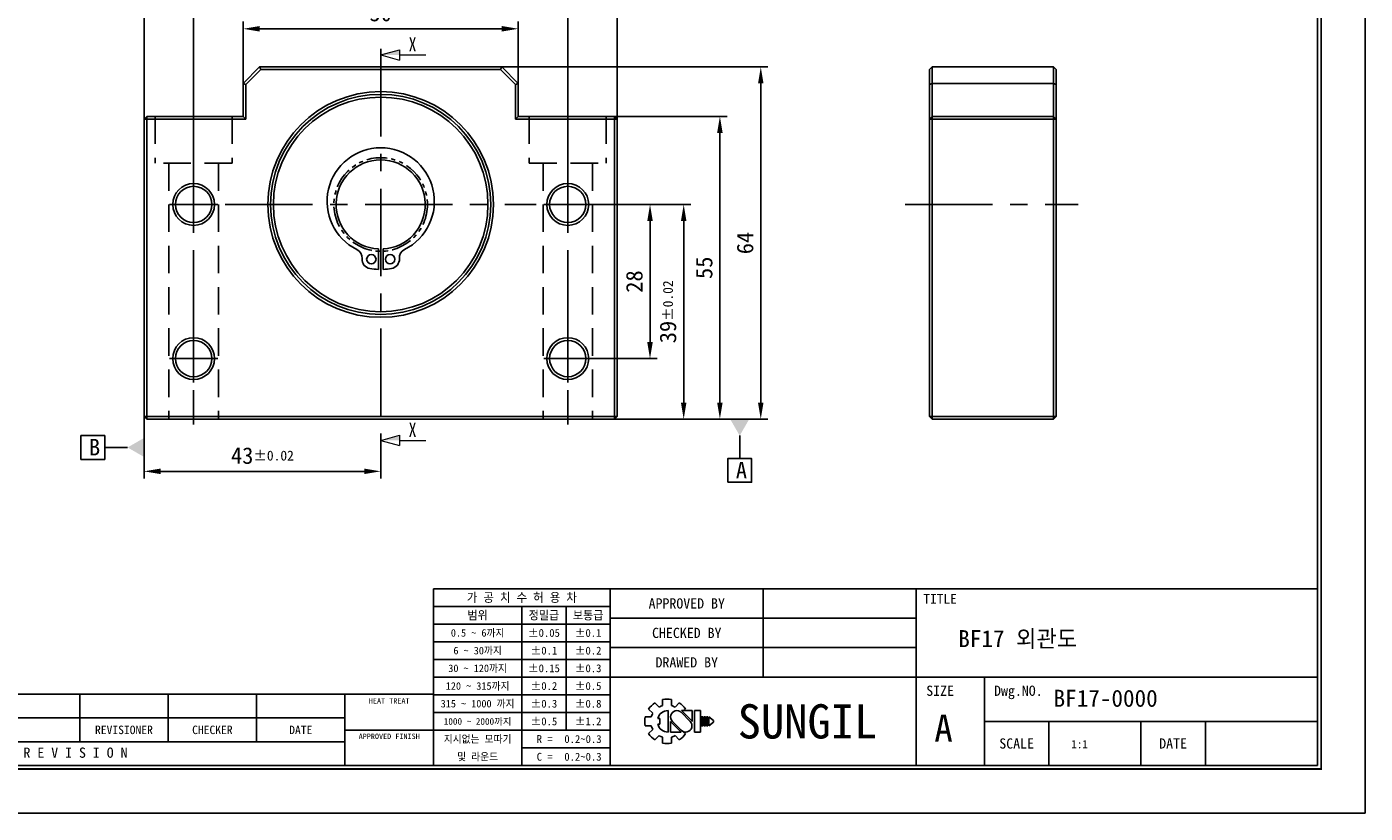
# Model space of a CAD drawing. Header units: millimetres. Extents: x 0 to 367, y 0 to 260.
# Tile 2 of 3: x 124 to 367, y 0 to 143. Entities that reach past the tile are written whole.
import ezdxf
from ezdxf.enums import TextEntityAlignment as Align

# ---------------------------------------------------------------- set-up
doc = ezdxf.new("R2010")
doc.units = ezdxf.units.MM
for name, pattern in [('CENTER', [50.8, 31.75, -6.35, 6.35, -6.35]), ('DASHED', [0.75, 0.5, -0.25]), ('PHANTOM', [2.5, 1.25, -0.25, 0.25, -0.25, 0.25, -0.25])]:
    doc.linetypes.add(name, pattern=pattern)
doc.layers.get('0').update_dxf_attribs({"linetype": 'CONTINUOUS'})
doc.layers.get('DEFPOINTS').update_dxf_attribs({"linetype": 'CONTINUOUS'})
for name, color, linetype in [('center', 1, 'CENTER'), ('hidden', 2, 'DASHED'), ('L1', 7, 'CONTINUOUS'), ('OUTLINE', 7, 'CONTINUOUS'), ('phantom', 6, 'PHANTOM')]:
    doc.layers.add(name, color=color, linetype=linetype)
doc.dimstyles.get("Standard").update_dxf_attribs({"dimtxt": 3, "dimasz": 3, "dimexe": 1.3, "dimexo": 0, "dimgap": 1.3, "dimtad": 1, "dimdec": 3, "dimzin": 11, "dimdsep": 46, "dimtxsty": 'Standard', "dimcen": 0, "dimclrd": 5, "dimclre": 5, "dimclrt": 3, "dimadec": 0, "dimazin": 0, "dimtfac": 0.6, "dimtdec": 3, "dimtmove": 0, "dimatfit": 3, "dimfxl": 0, "dimtolj": 1, "dimtzin": 11, "dimarcsym": 0})

# ---------------------------------------------------------------- blocks, each defined once
blk = doc.blocks.new('표제란')
at = {"layer": 'L1', "color": 0}
for p, q in [((297, 0), (297, 210)), ((0, 0), (297, 0))]:
    blk.add_line(p, q, dxfattribs=at)
at = {"layer": 'L1'}
for p, q in [((290, 33), (160, 33)), ((160, 33), (160, 7)), ((186, 33), (186, 7)), ((208.5, 33), (208.5, 20)), ((231, 33), (231, 7)), ((186, 30.4), (160, 30.4)), ((173, 30.4), (173, 7)), ((179.5, 30.4), (179.5, 12.2)), ((186, 27.8), (160, 27.8)), ((231, 28.67), (186, 28.67)), ((186, 25.2), (160, 25.2)), ((231, 24.33), (186, 24.33)), ((186, 22.6), (160, 22.6)), ((186, 20), (160, 20)), ((290, 20), (186, 20)), ((241, 20), (241, 7)), ((160, 17.5), (62, 17.5)), ((108, 17.5), (108, 10.5)), ((121, 17.5), (121, 10.5)), ((134, 17.5), (134, 10.5)), ((147, 17.5), (147, 7)), ((186, 17.4), (160, 17.4)), ((192.55, 16.22), (193.17, 15.6)), ((193.7, 16.69), (193.7, 15.81)), ((195, 16.69), (195, 15.81)), ((195.52, 15.6), (196.14, 16.22)), ((147, 14), (62, 14)), ((186, 14.8), (160, 14.8)), ((191.15, 14.15), (192.03, 14.15)), ((191.15, 14.15), (192.03, 14.15)), ((191.63, 15.3), (192.25, 14.68)), ((192.98, 13.93), (193.28, 13.93)), ((193.28, 13.93), (193.28, 13.07)), ((194.5, 15.08), (194.5, 11.92)), ((197.74, 13.5), (196.41, 14.83)), ((198.02, 13.53), (196.47, 15.08)), ((196.47, 15.08), (198.02, 15.08)), ((196.84, 15.08), (197.06, 15.3)), ((198.02, 15.08), (198.02, 13.5)), ((198.39, 15.08), (198.39, 11.92)), ((198.39, 15.08), (199.26, 15.08)), ((199.26, 15.08), (199.26, 11.92)), ((199.41, 14.15), (199.41, 12.85)), ((199.41, 14.15), (199.62, 14.15)), ((199.62, 14.15), (199.62, 12.85)), ((199.78, 14.15), (199.78, 12.85)), ((199.78, 14.15), (199.99, 14.15)), ((199.99, 14.15), (199.99, 12.85)), ((200.14, 14.15), (200.14, 12.85)), ((200.14, 14.15), (200.36, 14.15)), ((200.36, 14.15), (200.36, 12.85)), ((200.51, 14.15), (200.51, 12.85)), ((200.51, 14.15), (201.16, 13.61)), ((147, 12.2), (160, 12.2)), ((186, 12.2), (160, 12.2)), ((191.15, 12.85), (192.03, 12.85)), ((191.63, 11.7), (192.25, 12.32)), ((192.98, 13.07), (193.28, 13.07)), ((194.86, 13.5), (194.86, 11.92)), ((194.86, 13.47), (196.42, 11.92)), ((194.86, 11.92), (196.42, 11.92)), ((195.14, 13.5), (196.47, 12.17)), ((196.79, 11.98), (197.06, 11.7)), ((198.39, 11.92), (199.26, 11.92)), ((199.41, 12.85), (199.62, 12.85)), ((199.78, 12.85), (199.99, 12.85)), ((200.14, 12.85), (200.36, 12.85)), ((201.16, 13.39), (200.51, 12.85)), ((201.16, 13.61), (201.16, 13.5)), ((201.16, 13.61), (201.16, 13.39)), ((201.16, 13.5), (201.16, 13.39)), ((290, 13.5), (241, 13.5)), ((250.5, 13.5), (250.5, 7)), ((264, 13.5), (264, 7)), ((273.5, 13.5), (273.5, 7)), ((147, 10.5), (62, 10.5)), ((192.55, 10.78), (193.17, 11.4)), ((193.7, 11.19), (193.7, 10.31)), ((195, 11.19), (195, 10.31)), ((195.52, 11.4), (196.14, 10.78)), ((186, 9.6), (173, 9.6))]:
    blk.add_line(p, q, dxfattribs=at)
at = {"layer": 'L1', "const_width": 0.25}
blk.add_lwpolyline([(290.5, 6.5), (290.5, 203.5), (10, 203.5), (10, 6.5)], close=True, dxfattribs=at)
at = {"layer": 'L1'}
blk.add_lwpolyline([(290, 7), (290, 203), (10.5, 203), (10.5, 7)], close=True, dxfattribs=at)
for centre, radius, start, end in [((194.35, 13.5), 3.26, 123.4943, 146.5057), ((194.35, 13.5), 2.4, 105.6872, 119.3128), ((194.35, 13.5), 3.26, 78.4943, 101.5057), ((194.35, 13.5), 2.4, 60.6872, 74.3128), ((194.35, 13.5), 3.26, 33.4943, 56.5057), ((194.35, 13.5), 3.26, 168.4943, 191.5057), ((194.35, 13.5), 2.4, 150.6872, 164.3128), ((194.5, 13.5), 1.58, 90, 164.0671), ((195.78, 14.16), 0.919, 43.2202, 225.8282), ((194.35, 13.5), 2.4, 195.6872, 209.3128), ((194.5, 13.5), 1.58, 195.9329, 270), ((197.1, 12.84), 0.919, 223.2202, 45.8282), ((194.35, 13.5), 3.26, 213.4943, 236.5057), ((194.35, 13.5), 2.4, 240.6872, 254.3128), ((194.35, 13.5), 3.26, 258.4943, 281.5057), ((194.35, 13.5), 2.4, 285.6872, 299.3128), ((194.35, 13.5), 3.26, 303.4943, 326.5057)]:
    blk.add_arc(centre, radius, start, end, dxfattribs=at)
for p in [(208.5, 28.67), (208.5, 24.33)]:
    blk.add_point(p, dxfattribs=at)
for s, height, p in [('가 공 치 수 허 용 차', 1.3, (173, 31.7)), ('APPROVED BY', 1.5, (197.25, 30.83)), ('TITLE', 1.444, (234.5, 31.5)), ('범위', 1.25, (166.5, 29.1)), ('정밀급', 1.25, (176.25, 29.1)), ('보통급', 1.25, (182.75, 29.1)), ('0.5 ~ 6까지', 1.1, (166.5, 26.5)), ('%%P0.05', 1.15, (176.25, 26.5)), ('%%P0.1', 1.15, (182.75, 26.5)), ('CHECKED BY', 1.5, (197.25, 26.5)), ('6 ~ 30까지', 1.1, (166.5, 23.9)), ('%%P0.1', 1.15, (176.25, 23.9)), ('%%P0.2', 1.15, (182.75, 23.9)), ('30 ~ 120까지', 1.1, (166.5, 21.3)), ('%%P0.15', 1.15, (176.25, 21.3)), ('%%P0.3', 1.15, (182.75, 21.3)), ('DRAWED BY', 1.5, (197.25, 22.17)), ('120 ~ 315까지', 1.1, (166.5, 18.7)), ('%%P0.2', 1.15, (176.25, 18.7)), ('%%P0.5', 1.15, (182.75, 18.7)), ('SIZE', 1.5, (234.5, 18)), ('Dwg.NO.', 1.5, (246, 18)), ('HEAT TREAT', 0.8, (153.5, 16.5)), ('315 ~ 1000 까지', 1.1, (166.5, 16.1)), ('%%P0.3', 1.15, (176.25, 16.1)), ('%%P0.8', 1.15, (182.75, 16.1)), ('SUNGIL', 5.032, (215, 13.5)), ('1000 ~ 2000까지', 0.99, (166.5, 13.49)), ('%%P0.5', 1.15, (176.25, 13.5)), ('%%P1.2', 1.15, (182.75, 13.5)), ('A', 4, (235, 12.5)), ('REVISIONER', 1.25, (114.5, 12.25)), ('CHECKER', 1.25, (127.5, 12.25)), ('DATE', 1.25, (140.5, 12.25)), ('APPROVED FINISH', 0.8, (153.5, 11.3)), ('지시없는 모따기', 1.1, (166.5, 10.9)), ('R = ', 1.15, (176.75, 10.9)), ('SCALE', 1.5, (245.75, 10.25)), ('DATE', 1.5, (268.75, 10.25)), ('R E V I S I O N', 1.5, (107.38, 8.9)), ('및 라운드', 1.1, (166.5, 8.3)), ('C = ', 1.15, (176.75, 8.3))]:
    blk.add_text(s, height=height, dxfattribs=at).set_placement(p, align=Align.MIDDLE_CENTER)
for tag, p in [('필렛', (179.25, 10.9)), ('모따기', (179.25, 8.3))]:
    blk.add_attdef(tag, text='', height=1.15, dxfattribs=at).set_placement(p, align=Align.MIDDLE_LEFT)
at = {"layer": 'OUTLINE', "ltscale": 0.5}
for tag, p, height in [('TITLE', (237.17, 24.41), 2.5), ('도번', (251.18, 15.64), 2.5), ('SCALE', (253.78, 9.55), 1.2), ('DATE', (277.02, 9.51), 1.2)]:
    blk.add_attdef(tag, p, '', height=height, dxfattribs=at)
blk = doc.blocks.new('*D5')
at = {"layer": 'DEFPOINTS', "color": 0}
for p in [(163.21, 142.51), (163.21, 132.59), (213.21, 132.59)]:
    blk.add_point(p, dxfattribs=at)
at = {"layer": 'OUTLINE', "color": 5, "lineweight": -2}
for p, q in [((163.21, 132.59), (163.21, 143.81)), ((213.21, 132.59), (213.21, 143.81)), ((210.21, 142.51), (166.21, 142.51))]:
    blk.add_line(p, q, dxfattribs=at)
at = {"layer": 'OUTLINE', "color": 5}
for points in [[(166.21, 143.01), (166.21, 142.01), (163.21, 142.51)], [(210.21, 143.01), (210.21, 142.01), (213.21, 142.51)]]:
    blk.add_solid(points, dxfattribs=at)
at = {"layer": 'OUTLINE', "color": 3, "insert": (188.21, 145.35), "char_height": 3, "attachment_point": 5}
blk.add_mtext('\\A1;50', dxfattribs=at)
blk = doc.blocks.new('*D6')
at = {"layer": 'DEFPOINTS', "color": 0}
for p in [(222.21, 148.69), (154.21, 127.67), (222.21, 127.67)]:
    blk.add_point(p, dxfattribs=at)
at = {"layer": 'OUTLINE', "color": 5, "lineweight": -2}
for p, q in [((154.21, 127.67), (154.21, 149.99)), ((157.21, 148.69), (219.21, 148.69)), ((222.21, 127.67), (222.21, 149.99))]:
    blk.add_line(p, q, dxfattribs=at)
at = {"layer": 'OUTLINE', "color": 5}
for points in [[(157.21, 149.19), (157.21, 148.19), (154.21, 148.69)], [(219.21, 149.19), (219.21, 148.19), (222.21, 148.69)]]:
    blk.add_solid(points, dxfattribs=at)
at = {"layer": 'OUTLINE', "color": 3, "insert": (188.21, 151.53), "char_height": 3, "attachment_point": 5}
blk.add_mtext('\\A1;68', dxfattribs=at)
blk = doc.blocks.new('*D7')
at = {"layer": 'DEFPOINTS', "color": 0}
for p in [(231.21, 154.57), (145.21, 126.09), (231.21, 126.09)]:
    blk.add_point(p, dxfattribs=at)
at = {"layer": 'OUTLINE', "color": 5, "lineweight": -2}
for p, q in [((145.21, 126.09), (145.21, 155.87)), ((231.21, 126.09), (231.21, 155.87)), ((148.21, 154.57), (228.21, 154.57))]:
    blk.add_line(p, q, dxfattribs=at)
at = {"layer": 'OUTLINE', "color": 5}
for points in [[(148.21, 155.07), (148.21, 154.07), (145.21, 154.57)], [(228.21, 155.07), (228.21, 154.07), (231.21, 154.57)]]:
    blk.add_solid(points, dxfattribs=at)
at = {"layer": 'OUTLINE', "color": 3, "insert": (188.21, 157.41), "char_height": 3, "attachment_point": 5}
blk.add_mtext('\\A1;86', dxfattribs=at)
blk = doc.blocks.new('*D8')
at = {"layer": 'DEFPOINTS', "color": 0}
for p in [(226.58, 110.59), (226.58, 82.59), (237.16, 82.59)]:
    blk.add_point(p, dxfattribs=at)
at = {"layer": 'OUTLINE', "color": 5, "lineweight": -2}
for p, q in [((226.58, 110.59), (238.46, 110.59)), ((237.16, 107.59), (237.16, 85.59)), ((226.58, 82.59), (238.46, 82.59))]:
    blk.add_line(p, q, dxfattribs=at)
at = {"layer": 'OUTLINE', "color": 5}
for points in [[(236.66, 107.59), (237.66, 107.59), (237.16, 110.59)], [(236.66, 85.59), (237.66, 85.59), (237.16, 82.59)]]:
    blk.add_solid(points, dxfattribs=at)
at = {"layer": 'OUTLINE', "color": 3, "insert": (234.32, 96.59), "char_height": 3, "attachment_point": 5, "rotation": 90}
blk.add_mtext('\\A1;28', dxfattribs=at)
blk = doc.blocks.new('*D9')
at = {"layer": 'DEFPOINTS', "color": 0}
for p in [(226.58, 110.59), (230.71, 71.59), (243.28, 71.59)]:
    blk.add_point(p, dxfattribs=at)
at = {"layer": 'OUTLINE', "color": 5, "lineweight": -2}
for p, q in [((226.58, 110.59), (244.58, 110.59)), ((243.28, 107.59), (243.28, 74.59)), ((230.71, 71.59), (244.58, 71.59))]:
    blk.add_line(p, q, dxfattribs=at)
at = {"layer": 'OUTLINE', "color": 5}
for points in [[(242.78, 107.59), (243.78, 107.59), (243.28, 110.59)], [(242.78, 74.59), (243.78, 74.59), (243.28, 71.59)]]:
    blk.add_solid(points, dxfattribs=at)
at = {"layer": 'OUTLINE', "color": 3, "insert": (240.44, 91.09), "char_height": 3, "attachment_point": 5, "rotation": 90}
blk.add_mtext('\\A1;39{\\H1.800000;±0.02}', dxfattribs=at)
blk = doc.blocks.new('*D10')
at = {"layer": 'DEFPOINTS', "color": 0}
for p in [(230.71, 126.59), (249.86, 126.59), (230.71, 71.59)]:
    blk.add_point(p, dxfattribs=at)
at = {"layer": 'OUTLINE', "color": 5, "lineweight": -2}
for p, q in [((230.71, 126.59), (251.16, 126.59)), ((249.86, 74.59), (249.86, 123.59)), ((230.71, 71.59), (251.16, 71.59))]:
    blk.add_line(p, q, dxfattribs=at)
at = {"layer": 'OUTLINE', "color": 5}
for points in [[(249.36, 123.59), (250.36, 123.59), (249.86, 126.59)], [(249.36, 74.59), (250.36, 74.59), (249.86, 71.59)]]:
    blk.add_solid(points, dxfattribs=at)
at = {"layer": 'OUTLINE', "color": 3, "insert": (247.02, 99.09), "char_height": 3, "attachment_point": 5, "rotation": 90}
blk.add_mtext('\\A1;55', dxfattribs=at)
blk = doc.blocks.new('*D11')
at = {"layer": 'DEFPOINTS', "color": 0}
for p in [(210.21, 135.59), (257.29, 135.59), (230.71, 71.59)]:
    blk.add_point(p, dxfattribs=at)
at = {"layer": 'OUTLINE', "color": 5, "lineweight": -2}
for p, q in [((210.21, 135.59), (258.59, 135.59)), ((257.29, 74.59), (257.29, 132.59)), ((230.71, 71.59), (258.59, 71.59))]:
    blk.add_line(p, q, dxfattribs=at)
at = {"layer": 'OUTLINE', "color": 5}
for points in [[(256.79, 132.59), (257.79, 132.59), (257.29, 135.59)], [(256.79, 74.59), (257.79, 74.59), (257.29, 71.59)]]:
    blk.add_solid(points, dxfattribs=at)
at = {"layer": 'OUTLINE', "color": 3, "insert": (254.45, 103.59), "char_height": 3, "attachment_point": 5, "rotation": 90}
blk.add_mtext('\\A1;64', dxfattribs=at)
blk = doc.blocks.new('*D12')
at = {"layer": 'DEFPOINTS', "color": 0}
for p in [(145.21, 72.09), (188.21, 67.73), (145.21, 62.11)]:
    blk.add_point(p, dxfattribs=at)
at = {"layer": 'OUTLINE', "color": 5, "lineweight": -2}
for p, q in [((145.21, 72.09), (145.21, 60.81)), ((188.21, 67.73), (188.21, 60.81)), ((185.21, 62.11), (148.21, 62.11))]:
    blk.add_line(p, q, dxfattribs=at)
at = {"layer": 'OUTLINE', "color": 5}
for points in [[(148.21, 62.61), (148.21, 61.61), (145.21, 62.11)], [(185.21, 62.61), (185.21, 61.61), (188.21, 62.11)]]:
    blk.add_solid(points, dxfattribs=at)
at = {"layer": 'OUTLINE', "color": 3, "insert": (166.71, 64.95), "char_height": 3, "attachment_point": 5}
blk.add_mtext('\\A1;43{\\H1.800000;±0.02}', dxfattribs=at)
blk = doc.blocks.new('_DatumFilled')
at = {"color": 0, "linetype": 'ByBlock'}
blk.add_solid([(0, 0.577), (-1, 0), (0, -0.577)], dxfattribs=at)

msp = doc.modelspace()

# ---------------------------------------------------------------- linework, layer by layer
at = {"layer": 'center', "ltscale": 0.5}
for p, q in [((188.2111, 138.8419), (188.2111, 67.7334)), ((154.2111, 127.6717), (154.2111, 70.5935)), ((222.2111, 127.6717), (222.2111, 70.5935)), ((154.2111, 114.9635), (154.2111, 106.2235)), ((222.2111, 114.9635), (222.2111, 106.2235)), ((149.8411, 110.5935), (158.5811, 110.5935)), ((159.9627, 110.5935), (216.4595, 110.5935)), ((217.8411, 110.5935), (226.5811, 110.5935)), ((283.5542, 110.5935), (315.0036, 110.5935)), ((154.2111, 86.9635), (154.2111, 78.2235)), ((222.2111, 86.9635), (222.2111, 78.2235)), ((149.8411, 82.5935), (158.5811, 82.5935)), ((217.8411, 82.5935), (226.5811, 82.5935))]:
    msp.add_line(p, q, dxfattribs=at)
at = {"layer": 'hidden', "ltscale": 10}
for p, q in [((147.2111, 126.5935), (147.2111, 118.0935)), ((161.2111, 126.5935), (161.2111, 118.0935)), ((215.2111, 126.5935), (215.2111, 118.0935)), ((229.2111, 126.5935), (229.2111, 118.0935)), ((161.2111, 118.0935), (147.2111, 118.0935)), ((149.7111, 118.0935), (149.7111, 71.5935)), ((158.7111, 118.0935), (158.7111, 71.5935)), ((215.2111, 118.0935), (229.2111, 118.0935)), ((217.7111, 118.0935), (217.7111, 71.5935)), ((226.7111, 118.0935), (226.7111, 71.5935))]:
    msp.add_line(p, q, dxfattribs=at)
at = {"layer": 'OUTLINE', "lineweight": 9}
for p, q in [((188.2111, 137.7586), (191.6431, 138.6782)), ((191.6431, 138.6782), (191.6431, 136.839)), ((188.2111, 137.7586), (191.6431, 136.839)), ((191.6431, 137.7586), (196.3964, 137.7586)), ((188.2111, 67.7334), (191.6431, 68.653)), ((191.6431, 68.653), (191.6431, 66.8138)), ((188.2111, 67.7334), (191.6431, 66.8138)), ((191.6431, 67.7334), (196.3964, 67.7334))]:
    msp.add_line(p, q, dxfattribs=at)
at = {"layer": 'OUTLINE'}
for p, q in [((163.2111, 132.5935), (166.2111, 135.5935)), ((166.4182, 135.0935), (163.7111, 132.3864)), ((166.4182, 135.0935), (166.2111, 135.5935)), ((166.2111, 135.5935), (210.2111, 135.5935)), ((210.004, 135.0935), (166.4182, 135.0935)), ((210.004, 135.0935), (210.2111, 135.5935)), ((212.7111, 132.3864), (210.004, 135.0935)), ((210.2111, 135.5935), (213.2111, 132.5935)), ((287.9666, 135.0935), (288.4666, 135.5935)), ((287.9666, 132.3864), (287.9666, 135.0935)), ((288.4666, 135.5935), (288.4666, 132.5935)), ((288.4666, 135.5935), (310.4666, 135.5935)), ((310.4666, 132.5935), (310.4666, 135.5935)), ((310.4666, 135.5935), (310.9666, 135.0935)), ((310.9666, 135.0935), (310.9666, 132.3864)), ((163.7111, 132.3864), (163.2111, 132.5935)), ((163.2111, 126.5935), (163.2111, 132.5935)), ((163.7111, 132.3864), (163.7111, 126.0935)), ((213.2111, 132.5935), (212.7111, 132.3864)), ((212.7111, 126.0935), (212.7111, 132.3864)), ((213.2111, 132.5935), (213.2111, 126.5935)), ((288.4666, 132.5935), (287.9666, 132.3864)), ((287.9666, 126.0935), (287.9666, 132.3864)), ((310.4666, 132.5935), (288.4666, 132.5935)), ((288.4666, 132.5935), (288.4666, 126.5935)), ((310.4666, 132.5935), (310.9666, 132.3864)), ((310.4666, 126.5935), (310.4666, 132.5935)), ((310.9666, 132.3864), (310.9666, 126.0935)), ((145.2111, 126.0935), (145.7111, 126.5935)), ((145.7111, 126.0935), (145.7111, 126.5935)), ((145.7111, 126.5935), (163.2111, 126.5935)), ((163.7111, 126.0935), (163.2111, 126.5935)), ((213.2111, 126.5935), (212.7111, 126.0935)), ((213.2111, 126.5935), (230.7111, 126.5935)), ((230.7111, 126.5935), (230.7111, 126.0935)), ((230.7111, 126.5935), (231.2111, 126.0935)), ((288.4666, 126.5935), (287.9666, 126.0935)), ((288.4666, 126.5935), (310.4666, 126.5935)), ((288.4666, 126.5935), (288.4666, 126.0935)), ((310.4666, 126.5935), (310.4666, 126.0935)), ((310.4666, 126.5935), (310.9666, 126.0935)), ((145.2111, 72.0935), (145.2111, 126.0935)), ((145.2111, 126.0935), (145.7111, 126.0935)), ((145.7111, 126.0935), (145.7111, 72.0935)), ((163.7111, 126.0935), (145.7111, 126.0935)), ((230.7111, 126.0935), (212.7111, 126.0935)), ((230.7111, 72.0935), (230.7111, 126.0935)), ((230.7111, 126.0935), (231.2111, 126.0935)), ((231.2111, 126.0935), (231.2111, 72.0935)), ((287.9666, 72.0935), (287.9666, 126.0935)), ((287.9666, 126.0935), (288.4666, 126.0935)), ((288.4666, 126.0935), (288.4666, 72.0935)), ((310.4666, 126.0935), (288.4666, 126.0935)), ((310.4666, 72.0935), (310.4666, 126.0935)), ((310.4666, 126.0935), (310.9666, 126.0935)), ((310.9666, 126.0935), (310.9666, 72.0935)), ((187.7861, 102.5046), (187.7861, 98.8046)), ((188.6361, 102.5046), (188.6361, 98.8046)), ((145.2111, 72.0935), (145.7111, 72.0935)), ((145.7111, 71.5935), (145.2111, 72.0935)), ((145.7111, 71.5935), (145.7111, 72.0935)), ((145.7111, 72.0935), (230.7111, 72.0935)), ((230.7111, 71.5935), (145.7111, 71.5935)), ((231.2111, 72.0935), (230.7111, 71.5935)), ((230.7111, 71.5935), (230.7111, 72.0935)), ((230.7111, 72.0935), (231.2111, 72.0935)), ((287.9666, 72.0935), (288.4666, 72.0935)), ((288.4666, 71.5935), (287.9666, 72.0935)), ((288.4666, 72.0935), (310.4666, 72.0935)), ((288.4666, 72.0935), (288.4666, 71.5935)), ((310.4666, 71.5935), (288.4666, 71.5935)), ((310.9666, 72.0935), (310.4666, 71.5935)), ((310.4666, 72.0935), (310.4666, 71.5935)), ((310.4666, 72.0935), (310.9666, 72.0935))]:
    msp.add_line(p, q, dxfattribs=at)
at = {"layer": 'OUTLINE', "color": 5, "ltscale": 0.5}
for points in [[(138.0534, 64.2896), (133.7334, 64.2896), (133.7334, 68.6096), (138.0534, 68.6096)], [(251.3016, 60.1158), (255.6216, 60.1158), (255.6216, 64.4358), (251.3016, 64.4358)]]:
    msp.add_lwpolyline(points, close=True, dxfattribs=at)
for points in [[(253.4616, 68.5935), (253.4616, 64.4358)], [(142.2111, 66.4496), (138.0534, 66.4496)]]:
    msp.add_lwpolyline(points, dxfattribs=at)
at = {"layer": 'OUTLINE'}
for centre, radius in [((188.2111, 110.5935), 20.5), ((188.2111, 110.5935), 20), ((188.2111, 110.5935), 19.5), ((154.2111, 110.5935), 3.8), ((222.2111, 110.5935), 3.8), ((154.2111, 110.5935), 3.3), ((222.2111, 110.5935), 3.3), ((186.5111, 100.6411), 0.85), ((189.9111, 100.6411), 0.85), ((154.2111, 82.5935), 3.8), ((154.2111, 82.5935), 3.3), ((222.2111, 82.5935), 3.8), ((222.2111, 82.5935), 3.3)]:
    msp.add_circle(centre, radius, dxfattribs=at)
for centre, radius, start, end in [((188.2111, 111.1435), 9.75, 296.399937, 243.600118), ((188.2111, 110.5935), 8.1, 273.007669, 266.992386), ((183.12, 100.8876), 1.7, 355.843359, 63.600118), ((193.3021, 100.8876), 1.7, 116.399937, 184.156696), ((186.5111, 100.6411), 1.7, 175.843359, 260.306667), ((189.9111, 100.6411), 1.7, 279.693389, 4.156696), ((188.2111, 110.5935), 11.7965, 260.306667, 267.93535), ((188.2111, 110.5935), 11.7965, 272.064706, 279.693389)]:
    msp.add_arc(centre, radius, start, end, dxfattribs=at)
at = {"layer": 'OUTLINE', "lineweight": 9}
for points in [[(188.2111, 137.7586), (191.6431, 138.6782), (191.6431, 137.7586)], [(188.2111, 67.7334), (191.6431, 68.653), (191.6431, 67.7334)]]:
    msp.add_solid(points, dxfattribs=at)
at = {"layer": 'phantom', "ltscale": 3}
msp.add_circle((188.2111, 110.5935), 8.5, dxfattribs=at)

# ---------------------------------------------------------------- block references
at = {"layer": 'OUTLINE'}
ref = msp.add_blockref('표제란', (0, 0), dxfattribs=dict(at, xscale=1.236197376, yscale=1.236197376, zscale=1.236197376))
ref.add_attrib('SCALE', '1:1', (313.7235, 11.8088), dxfattribs={"ltscale": 0.5, "height": 1.48344})
ref.add_attrib('도번', 'BF17-0000', (310.5095, 19.3371), dxfattribs={"ltscale": 0.5, "height": 3.09049})
ref.add_attrib('TITLE', 'BF17 외관도', (293.1836, 30.1705), dxfattribs={"ltscale": 0.5, "height": 3.09049})
ref.add_attrib('필렛', '0.2~0.3', dxfattribs={"layer": 'L1', "height": 1.42163}).set_placement((221.5884, 13.4746), align=Align.MIDDLE_LEFT)
ref.add_attrib('모따기', '0.2~0.3', dxfattribs={"layer": 'L1', "height": 1.42163}).set_placement((221.5884, 10.2604), align=Align.MIDDLE_LEFT)
at = {"layer": 'OUTLINE', "color": 5, "ltscale": 0.5, "yscale": 3, "zscale": 3}
for p, xscale, rotation in [((253.4616, 71.5935), 3, 90), ((145.2111, 66.4496), -3, 180)]:
    msp.add_blockref('_DatumFilled', p, dxfattribs=dict(at, xscale=xscale, rotation=rotation))

# ---------------------------------------------------------------- texts
at = {"lineweight": 9, "width": 0.8}
for p in [(193.2994, 138.393), (193.2994, 68.3678)]:
    msp.add_text('X', height=2.574, dxfattribs=at).set_placement(p)
at = {"layer": 'OUTLINE', "color": 3, "ltscale": 0.5, "char_height": 3, "attachment_point": 9}
for s, insert in [('\\A1;B', (137.2299, 65.0027)), ('\\A1;A', (254.7981, 60.8289))]:
    msp.add_mtext(s, dxfattribs=dict(at, insert=insert))

# ---------------------------------------------------------------- dimensions: what is measured, and where the dimension line sits
at = {"layer": 'OUTLINE'}
for base, p1, p2, picture, middle in [((231.2111, 154.57), (145.2111, 126.0935), (231.2111, 126.0935), '*D7', (188.2111, 157.4079)), ((222.2111, 148.6925), (154.2111, 127.6717), (222.2111, 127.6717), '*D6', (188.2111, 151.5304)), ((163.2111, 142.5121), (213.2111, 132.5935), (163.2111, 132.5935), '*D5', (188.2111, 145.3501))]:
    dim = msp.add_linear_dim(base=base, p1=p1, p2=p2, dimstyle='Standard', dxfattribs=at)
    dim.commit()
    dim.dimension.update_dxf_attribs({"geometry": picture, "text_midpoint": middle})
for base, p1, p2, picture, middle in [((257.2941, 135.5935), (230.7111, 71.5935), (210.2111, 135.5935), '*D11', (254.4542, 103.5935)), ((249.8578, 126.5935), (230.7111, 71.5935), (230.7111, 126.5935), '*D10', (247.0219, 99.0935)), ((237.1575, 82.5935), (226.5811, 110.5935), (226.5811, 82.5935), '*D8', (234.3196, 96.5935))]:
    dim = msp.add_linear_dim(base=base, p1=p1, p2=p2, angle=90, dimstyle='Standard', dxfattribs=at)
    dim.commit()
    dim.dimension.update_dxf_attribs({"geometry": picture, "text_midpoint": middle})
dim = msp.add_linear_dim(base=(243.2818, 71.5935), p1=(226.5811, 110.5935), p2=(230.7111, 71.5935), angle=90, dimstyle='Standard', override={"dimgap": 1.3, "dimtol": 1, "dimlim": 0, "dimtp": 0.02, "dimtm": 0.02}, dxfattribs=at)
dim.commit()
dim.dimension.update_dxf_attribs({"geometry": '*D9', "text_midpoint": (240.4438, 91.0935)})
dim = msp.add_linear_dim(base=(145.2111, 62.1056), p1=(188.2111, 67.7334), p2=(145.2111, 72.0935), dimstyle='Standard', override={"dimgap": 1.3, "dimtol": 1, "dimlim": 0, "dimtp": 0.02, "dimtm": 0.02}, dxfattribs=at)
dim.commit()
dim.dimension.update_dxf_attribs({"geometry": '*D12', "text_midpoint": (166.7111, 64.9456)})

doc.saveas('drawing.dxf')
